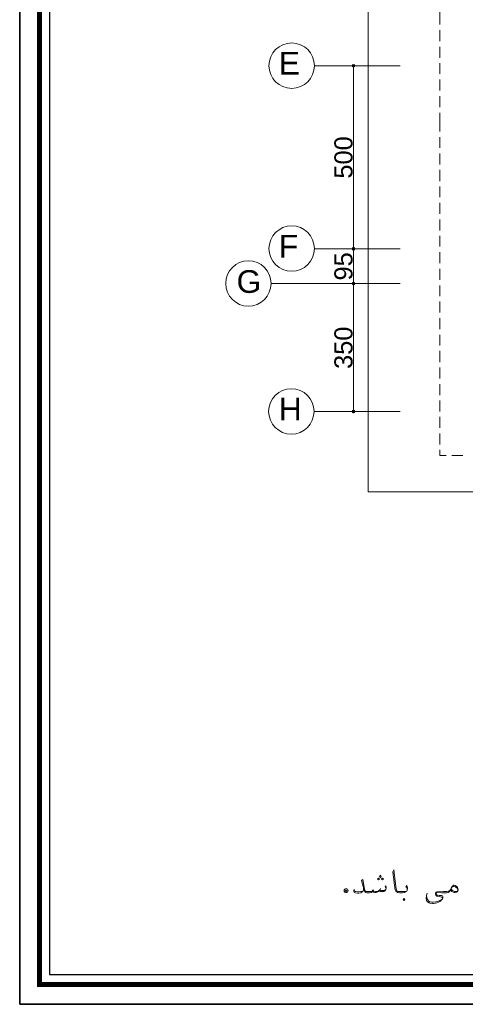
# Model space of a CAD drawing. Header units: metres. Extents: x 5.7 to 89.8, y 4 to 63.5.
# Tile 1 of 45: x 5.7 to 17.9, y 4 to 30.9. Entities that reach past the tile are written whole.
import ezdxf

# ---------------------------------------------------------------- set-up
doc = ezdxf.new("R2010")
doc.units = ezdxf.units.M
doc.header["$MEASUREMENT"] = 0
for name, color, linetype in [('PDF10_ax', 7, 'Continuous'), ('PDF10_dim', 7, 'Continuous'), ('PDF10_furn', 7, 'Continuous'), ('PDF10_KADR', 7, 'Continuous'), ('PDF10_khatchin', 7, 'Continuous'), ('PDF10_Text', 7, 'Continuous'), ('PDF10_textt', 7, 'Continuous'), ('PDF10_W', 7, 'Continuous')]:
    doc.layers.add(name, color=color, linetype=linetype)
doc.styles.add('PDF Arial', font='arial.ttf')

msp = doc.modelspace()

# ---------------------------------------------------------------- linework, layer by layer
at = {"layer": 'PDF10_ax', "lineweight": 9}
for points in [[(16.097, 29.661), (13.747, 29.661)], [(16.097, 24.662), (13.747, 24.662)], [(16.097, 23.709), (12.562, 23.709)], [(16.097, 20.213), (13.747, 20.213)]]:
    msp.add_lwpolyline(points, dxfattribs=at)
for centre in [(13.135, 29.666), (13.135, 24.667), (11.951, 23.714), (13.126, 20.217)]:
    msp.add_circle(centre, 0.621, dxfattribs=at)
at = {"layer": 'PDF10_dim', "lineweight": 20}
for points in [[(15.192, 29.661), (14.768, 29.661)], [(14.826, 24.759), (14.826, 29.565)], [(14.98, 24.662), (14.768, 24.662), (14.932, 24.662)], [(14.826, 23.815), (14.826, 24.566)], [(14.98, 23.709), (14.768, 23.709), (14.932, 23.709)], [(14.826, 20.309), (14.826, 23.612)], [(14.98, 20.213), (14.768, 20.213)]]:
    msp.add_lwpolyline(points, dxfattribs=at)
at = {"layer": 'PDF10_furn', "lineweight": 9}
msp.add_lwpolyline([(58.185, 29.016), (58.185, 18.017), (15.23, 18.017), (15.23, 52.814), (66.083, 52.814), (66.083, 29.016)], close=True, dxfattribs=at)
at = {"layer": 'PDF10_KADR', "lineweight": 25}
for points in [[(5.695, 4.013), (89.785, 4.013), (89.785, 63.476), (5.695, 63.476)], [(5.695, 63.476), (89.785, 63.476), (89.785, 4.013), (5.695, 4.013)], [(6.514, 4.832), (88.841, 4.832), (88.841, 62.657), (6.514, 62.657)]]:
    msp.add_lwpolyline(points, close=True, dxfattribs=at)
at = {"layer": 'PDF10_KADR', "lineweight": 0, "const_width": 0.135}
msp.add_lwpolyline([(6.235, 62.937), (6.235, 4.552), (89.111, 4.552), (89.111, 62.937)], close=True, dxfattribs=at)
at = {"layer": 'PDF10_khatchin', "lineweight": 18}
for points in [[(17.532, 31.154), (17.185, 31.154), (17.185, 30.788)], [(17.185, 30.335), (17.185, 30.634)], [(17.185, 29.882), (17.185, 30.181)], [(17.185, 29.439), (17.185, 29.738)], [(17.185, 28.987), (17.185, 29.285)], [(17.185, 28.534), (17.185, 28.833)], [(17.185, 28.38), (17.185, 28.014), (17.185, 27.869)], [(17.185, 27.715), (17.185, 27.417)], [(17.185, 27.263), (17.185, 26.964)], [(17.185, 26.82), (17.185, 26.511)], [(17.185, 26.367), (17.185, 26.068)], [(17.185, 25.914), (17.185, 25.616)], [(17.185, 25.462), (17.185, 25.163)], [(17.185, 25.019), (17.185, 24.72)], [(17.185, 24.566), (17.185, 24.267)], [(17.185, 24.113), (17.185, 23.815)], [(17.185, 23.661), (17.185, 23.362)], [(17.185, 23.218), (17.185, 22.919)], [(17.185, 22.765), (17.185, 22.466)], [(17.185, 22.312), (17.185, 22.014)], [(17.185, 21.869), (17.185, 21.561)], [(17.185, 21.417), (17.185, 21.118)], [(17.185, 20.964), (17.185, 20.665)], [(17.185, 20.511), (17.185, 20.213)], [(17.185, 20.068), (17.185, 19.77)], [(17.185, 19.616), (17.185, 19.317)], [(17.185, 19.163), (17.185, 19.009), (17.359, 19.009)], [(17.513, 19.009), (17.811, 19.009)]]:
    msp.add_lwpolyline(points, dxfattribs=at)
at = {"layer": 'PDF10_textt', "lineweight": 20}
for points in [[(15.567, 7.48), (15.586, 7.509), (15.567, 7.538), (15.538, 7.509)], [(15.509, 7.413), (15.538, 7.432), (15.509, 7.461), (15.481, 7.432)], [(15.615, 7.413), (15.644, 7.432), (15.615, 7.461), (15.586, 7.432)], [(17.474, 7.134), (17.493, 7.191), (17.522, 7.23), (17.551, 7.259), (17.561, 7.268), (17.58, 7.268), (17.609, 7.259), (17.667, 7.211), (17.676, 7.182), (17.686, 7.143), (17.686, 7.134), (17.676, 7.105), (17.667, 7.085), (17.648, 7.076), (17.609, 7.066), (17.58, 7.066), (17.561, 7.076), (17.513, 7.095)], [(14.604, 7.134), (14.633, 7.134), (14.652, 7.114), (14.623, 7.095), (14.594, 7.114)], [(16.213, 6.854), (16.232, 6.873), (16.213, 6.902), (16.184, 6.873)]]:
    msp.add_lwpolyline(points, close=True, dxfattribs=at)
for points in [[(16.29, 7.134), (16.29, 7.162), (16.28, 7.201), (16.261, 7.22), (16.28, 7.259), (16.29, 7.23), (16.299, 7.191), (16.299, 7.172), (16.29, 7.134), (16.28, 7.105), (16.251, 7.085), (16.222, 7.066), (16.164, 7.056), (16.097, 7.056), (16.087, 7.056), (16.039, 7.066), (16.01, 7.085), (15.981, 7.105), (15.962, 7.143), (15.952, 7.191), (15.904, 7.634), (15.924, 7.692), (15.981, 7.23), (15.991, 7.172), (16.001, 7.143), (16.01, 7.114), (16.049, 7.095), (16.087, 7.095), (16.097, 7.095), (16.174, 7.095), (16.251, 7.095), (16.28, 7.105)], [(15.721, 7.191), (15.692, 7.23), (15.712, 7.249), (15.721, 7.211), (15.721, 7.191), (15.712, 7.153), (15.692, 7.124), (15.673, 7.105), (15.644, 7.095), (15.606, 7.095), (15.567, 7.095), (15.548, 7.114), (15.538, 7.134), (15.509, 7.095), (15.471, 7.076), (15.442, 7.066), (15.413, 7.066), (15.375, 7.076), (15.355, 7.095), (15.346, 7.114), (15.336, 7.085), (15.307, 7.066), (15.259, 7.056), (15.211, 7.056), (15.192, 7.056), (15.163, 7.066), (15.134, 7.085), (15.115, 7.134), (15.047, 7.394), (15.076, 7.422), (15.124, 7.162), (15.143, 7.114), (15.163, 7.095), (15.192, 7.095), (15.211, 7.095), (15.278, 7.095), (15.326, 7.095), (15.346, 7.114), (15.355, 7.134), (15.384, 7.105), (15.423, 7.095), (15.461, 7.095), (15.509, 7.114), (15.538, 7.134), (15.558, 7.153), (15.567, 7.134), (15.596, 7.124), (15.654, 7.124), (15.683, 7.134), (15.712, 7.153)], [(15.095, 7.201), (15.095, 7.143), (15.076, 7.095), (15.057, 7.076), (15.028, 7.056), (14.97, 7.047), (14.932, 7.047), (14.883, 7.056), (14.845, 7.076), (14.835, 7.105), (14.835, 7.124), (14.845, 7.162)], [(14.835, 7.124), (14.883, 7.095), (14.941, 7.085), (14.96, 7.085), (15.028, 7.095), (15.057, 7.095), (15.076, 7.105)], [(15.365, 7.153), (15.355, 7.134)], [(15.567, 7.182), (15.558, 7.153)], [(17.474, 7.134), (17.455, 7.095), (17.445, 7.085), (17.416, 7.066), (17.368, 7.056), (17.339, 7.056), (17.243, 7.056), (17.118, 7.066), (17.108, 7.066), (17.099, 7.056), (17.089, 7.037), (17.099, 7.018), (17.118, 6.999), (17.166, 6.989), (17.233, 6.989), (17.262, 6.979), (17.272, 6.96), (17.272, 6.922), (17.262, 6.893), (17.233, 6.864), (17.205, 6.835), (17.147, 6.806), (17.108, 6.787), (17.07, 6.777), (17.012, 6.768), (16.983, 6.768), (16.916, 6.777), (16.896, 6.787), (16.848, 6.816), (16.819, 6.854), (16.81, 6.902), (16.819, 6.989), (16.839, 7.047)], [(16.819, 6.989), (16.829, 6.931), (16.839, 6.893), (16.858, 6.864), (16.887, 6.835), (16.916, 6.816), (16.964, 6.806), (17.002, 6.806), (17.079, 6.816), (17.118, 6.825), (17.195, 6.854), (17.243, 6.873), (17.253, 6.883), (17.262, 6.912), (17.253, 6.931), (17.243, 6.941), (17.205, 6.951), (17.166, 6.96), (17.108, 6.97), (17.089, 6.989), (17.079, 6.999), (17.07, 7.028), (17.07, 7.037), (17.079, 7.066), (17.089, 7.076), (17.108, 7.085), (17.291, 7.095), (17.339, 7.095), (17.378, 7.095), (17.436, 7.105), (17.465, 7.134), (17.484, 7.162)], [(17.503, 7.201), (17.532, 7.22), (17.561, 7.23), (17.58, 7.23), (17.609, 7.22), (17.628, 7.211), (17.657, 7.191), (17.676, 7.143), (17.676, 7.134), (17.657, 7.095), (17.638, 7.095), (17.59, 7.095), (17.532, 7.124), (17.493, 7.162)]]:
    msp.add_lwpolyline(points, dxfattribs=at)
msp.add_circle((14.623, 7.12), 0.0536, dxfattribs=at)
at = {"layer": 'PDF10_W', "lineweight": 9}
for points in [[(14.826, 29.613), (14.826, 29.565)], [(14.826, 24.71), (14.826, 24.759)], [(14.826, 24.614), (14.826, 24.566)], [(14.826, 23.767), (14.826, 23.815)], [(14.826, 23.661), (14.826, 23.612)], [(14.826, 20.261), (14.826, 20.309)]]:
    msp.add_lwpolyline(points, dxfattribs=at)
at = {"layer": 'PDF10_W', "transparency": 33554559}
for points in [[(14.787, 29.699), (14.826, 29.661), (14.777, 29.661)], [(14.826, 29.661), (14.777, 29.661), (14.787, 29.632)], [(14.826, 29.709), (14.787, 29.699), (14.826, 29.661)], [(14.787, 29.632), (14.826, 29.613), (14.826, 29.661)], [(14.864, 29.699), (14.826, 29.661), (14.826, 29.709)], [(14.874, 29.661), (14.864, 29.699), (14.826, 29.661)], [(14.826, 29.613), (14.826, 29.661), (14.864, 29.632)], [(14.826, 29.661), (14.864, 29.632), (14.874, 29.661)], [(14.826, 24.662), (14.787, 24.701), (14.777, 24.662)], [(14.787, 24.701), (14.826, 24.662), (14.777, 24.662)], [(14.777, 24.662), (14.787, 24.624), (14.826, 24.662)], [(14.826, 24.662), (14.777, 24.662), (14.787, 24.624)], [(14.826, 24.71), (14.826, 24.662), (14.787, 24.701)], [(14.826, 24.71), (14.787, 24.701), (14.826, 24.662)], [(14.787, 24.624), (14.826, 24.662), (14.826, 24.614)], [(14.787, 24.624), (14.826, 24.614), (14.826, 24.662)], [(14.864, 24.701), (14.826, 24.71), (14.826, 24.662)], [(14.864, 24.701), (14.826, 24.662), (14.826, 24.71)], [(14.826, 24.662), (14.874, 24.662), (14.864, 24.701)], [(14.874, 24.662), (14.864, 24.701), (14.826, 24.662)], [(14.826, 24.614), (14.864, 24.624), (14.826, 24.662)], [(14.864, 24.624), (14.826, 24.662), (14.874, 24.662)], [(14.826, 24.614), (14.826, 24.662), (14.864, 24.624)], [(14.826, 24.662), (14.864, 24.624), (14.874, 24.662)], [(14.787, 23.747), (14.826, 23.709), (14.777, 23.709)], [(14.826, 23.709), (14.787, 23.747), (14.777, 23.709)], [(14.826, 23.709), (14.777, 23.709), (14.787, 23.68)], [(14.777, 23.709), (14.787, 23.68), (14.826, 23.709)], [(14.826, 23.767), (14.787, 23.747), (14.826, 23.709)], [(14.826, 23.767), (14.826, 23.709), (14.787, 23.747)], [(14.787, 23.68), (14.826, 23.661), (14.826, 23.709)], [(14.787, 23.68), (14.826, 23.709), (14.826, 23.661)], [(14.864, 23.747), (14.826, 23.709), (14.826, 23.767)], [(14.864, 23.747), (14.826, 23.767), (14.826, 23.709)], [(14.874, 23.709), (14.864, 23.747), (14.826, 23.709)], [(14.826, 23.709), (14.874, 23.709), (14.864, 23.747)], [(14.826, 23.661), (14.826, 23.709), (14.864, 23.68)], [(14.826, 23.709), (14.864, 23.68), (14.874, 23.709)], [(14.826, 23.661), (14.864, 23.68), (14.826, 23.709)], [(14.864, 23.68), (14.826, 23.709), (14.874, 23.709)], [(14.826, 20.213), (14.787, 20.251), (14.777, 20.213)], [(14.777, 20.213), (14.787, 20.174), (14.826, 20.213)], [(14.826, 20.261), (14.826, 20.213), (14.787, 20.251)], [(14.787, 20.174), (14.826, 20.213), (14.826, 20.165)], [(14.864, 20.251), (14.826, 20.261), (14.826, 20.213)], [(14.826, 20.213), (14.874, 20.213), (14.864, 20.251)], [(14.826, 20.165), (14.864, 20.174), (14.826, 20.213)], [(14.864, 20.174), (14.826, 20.213), (14.874, 20.213)]]:
    msp.add_solid(points, dxfattribs=at)

# ---------------------------------------------------------------- texts
at = {"layer": 'PDF10_Text', "char_height": 0.62, "attachment_point": 7, "style": 'PDF Arial'}
for s, insert in [('E', (12.784, 29.42)), ('F', (12.784, 24.422)), ('G', (11.628, 23.448)), ('H', (12.784, 19.972))]:
    msp.add_mtext(s, dxfattribs=dict(at, insert=insert))
at = {"layer": 'PDF10_Text', "char_height": 0.4964, "attachment_point": 7, "rotation": 90, "style": 'PDF Arial'}
for s, insert in [('500', (14.805, 26.579)), ('95', (14.805, 23.795)), ('350', (14.805, 21.378))]:
    msp.add_mtext(s, dxfattribs=dict(at, insert=insert))

doc.saveas('drawing.dxf')
